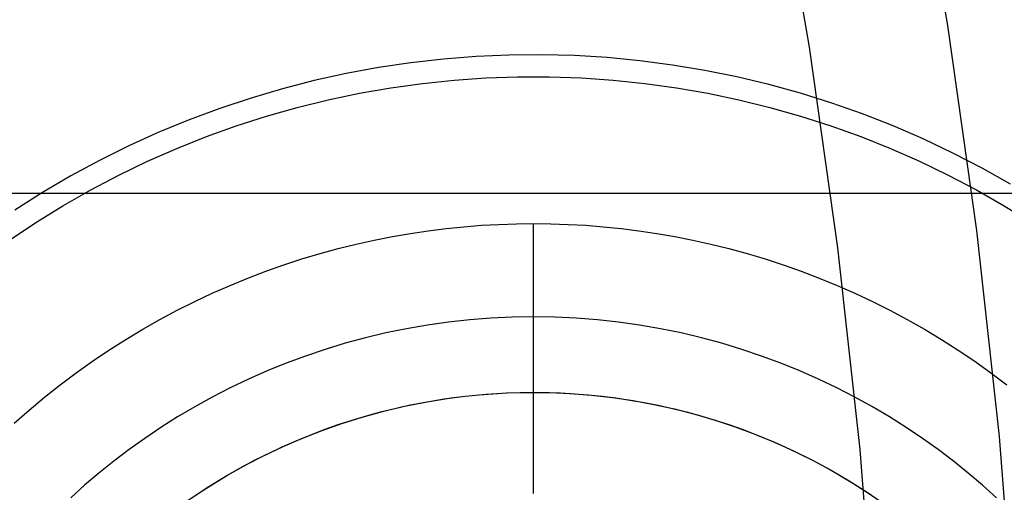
# Model space of a CAD drawing. Header units: millimetres. Extents: x -356 to 356, y -410 to 410.
# Tile 68 of 126: x 16.73 to 19.65, y 1.5 to 2.9. Entities that reach past the tile are written whole.
import ezdxf

# ---------------------------------------------------------------- set-up
doc = ezdxf.new("R2010")
doc.units = ezdxf.units.MM
doc.header["$MEASUREMENT"] = 0
doc.layers.add('1', color=7, linetype='Continuous')

msp = doc.modelspace()

# ---------------------------------------------------------------- linework, layer by layer
at = {"layer": '1', "color": 252, "extrusion": (-0.000237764, 0, 1)}
msp.add_lwpolyline([(27.5022, 0), (27.4858, 0.9501), (27.4366, 1.899), (27.3547, 2.8457), (27.2401, 3.789), (27.0931, 4.7278), (26.9138, 5.6609), (26.7023, 6.5874), (26.459, 7.5059), (26.1842, 8.4155), (25.8781, 9.3151), (25.5411, 10.2036), (25.1737, 11.0799), (24.7763, 11.943), (24.3493, 12.7919), (23.8932, 13.6255), (23.4087, 14.4429), (22.8962, 15.2431), (22.3564, 16.0251), (21.7899, 16.788), (21.1975, 17.5309), (20.5797, 18.253), (19.9374, 18.9532), (19.2714, 19.6309), (18.5823, 20.2852), (17.871, 20.9153), (17.1384, 21.5205), (16.3854, 22.1001), (15.6128, 22.6533), (14.8216, 23.1795), (14.0127, 23.6781), (13.1871, 24.1484), (12.3457, 24.59), (11.4895, 25.0023), (10.6197, 25.3848), (9.7372, 25.7371), (8.843, 26.0586), (7.9383, 26.3491), (7.0241, 26.6083), (6.1015, 26.8357), (5.1715, 27.0311), (4.2354, 27.1943), (3.2943, 27.3251), (2.3491, 27.4233), (1.4012, 27.4889), (0.4515, 27.5217), (-0.4987, 27.5217), (-1.4484, 27.4889), (-2.3963, 27.4233), (-3.3415, 27.3251), (-4.2827, 27.1943), (-5.2188, 27.0311), (-6.1487, 26.8357), (-7.0713, 26.6083), (-7.9855, 26.3491), (-8.8902, 26.0586), (-9.7844, 25.7371), (-10.6669, 25.3848), (-11.5368, 25.0023), (-12.3929, 24.59), (-13.2343, 24.1484), (-14.0599, 23.6781), (-14.8688, 23.1795), (-15.66, 22.6533), (-16.4326, 22.1001), (-17.1857, 21.5205), (-17.9182, 20.9153), (-18.6295, 20.2852), (-19.3186, 19.6309), (-19.9847, 18.9532), (-20.6269, 18.253), (-21.2447, 17.5309), (-21.8372, 16.788), (-22.4036, 16.0251), (-22.9434, 15.2431), (-23.4559, 14.4429), (-23.9404, 13.6255), (-24.3965, 12.7919), (-24.8235, 11.943), (-25.2209, 11.0799), (-25.5883, 10.2036), (-25.9253, 9.3151), (-26.2314, 8.4155), (-26.5062, 7.5059), (-26.7495, 6.5874), (-26.961, 5.6609), (-27.1403, 4.7278), (-27.2874, 3.789), (-27.4019, 2.8457), (-27.4838, 1.899), (-27.533, 0.9501), (-27.5494, 0)], dxfattribs=at)
at = {"layer": '1', "color": 252, "extrusion": (-8.22423e-05, 0, 1)}
msp.add_lwpolyline([(26.5177, 0), (26.5019, 0.9156), (26.4545, 1.8301), (26.3756, 2.7424), (26.2652, 3.6514), (26.1235, 4.5561), (25.9507, 5.4553), (25.7469, 6.3481), (25.5125, 7.2332), (25.2476, 8.1098), (24.9526, 8.9767), (24.6279, 9.8329), (24.2739, 10.6774), (23.8908, 11.5092), (23.4794, 12.3272), (23.0399, 13.1306), (22.5729, 13.9183), (22.0791, 14.6894), (21.5589, 15.443), (21.013, 16.1782), (20.4421, 16.8941), (19.8468, 17.5899), (19.2278, 18.2648), (18.5859, 18.9178), (17.9218, 19.5483), (17.2364, 20.1556), (16.5305, 20.7388), (15.8048, 21.2973), (15.0603, 21.8304), (14.2978, 22.3375), (13.5183, 22.818), (12.7226, 23.2712), (11.9118, 23.6968), (11.0868, 24.0941), (10.2485, 24.4627), (9.398, 24.8021), (8.5364, 25.112), (7.6645, 25.392), (6.7835, 25.6417), (5.8944, 25.8608), (4.9983, 26.0492), (4.0962, 26.2064), (3.1892, 26.3325), (2.2784, 26.4272), (1.3649, 26.4903), (0.4497, 26.5219), (-0.466, 26.5219), (-1.3812, 26.4903), (-2.2947, 26.4272), (-3.2055, 26.3325), (-4.1125, 26.2064), (-5.0146, 26.0492), (-5.9107, 25.8608), (-6.7998, 25.6417), (-7.6808, 25.392), (-8.5527, 25.112), (-9.4144, 24.8021), (-10.2648, 24.4627), (-11.1031, 24.0941), (-11.9281, 23.6968), (-12.7389, 23.2712), (-13.5346, 22.818), (-14.3141, 22.3375), (-15.0766, 21.8304), (-15.8211, 21.2973), (-16.5468, 20.7388), (-17.2528, 20.1556), (-17.9382, 19.5483), (-18.6022, 18.9178), (-19.2441, 18.2648), (-19.8631, 17.5899), (-20.4584, 16.8941), (-21.0293, 16.1782), (-21.5752, 15.443), (-22.0954, 14.6894), (-22.5892, 13.9183), (-23.0562, 13.1306), (-23.4957, 12.3272), (-23.9072, 11.5092), (-24.2902, 10.6774), (-24.6443, 9.8329), (-24.969, 8.9767), (-25.2639, 8.1098), (-25.5288, 7.2332), (-25.7633, 6.3481), (-25.967, 5.4553), (-26.1399, 4.5561), (-26.2815, 3.6514), (-26.3919, 2.7424), (-26.4709, 1.8301), (-26.5183, 0.9156), (-26.5341, 0)], dxfattribs=at)
at = {"layer": '1', "color": 252}
for points in [[(18.1535, 7.517), (18.3768, 6.9672), (18.5846, 6.4077), (18.7763, 5.8392), (18.9514, 5.2624), (19.1094, 4.6779), (19.2499, 4.0866), (19.3725, 3.4893), (19.4768, 2.8867), (19.5626, 2.2797), (19.6296, 1.6691), (19.6775, 1.0558), (19.7064, 0.4407), (19.716, -0.1752), (19.7064, -0.7912), (19.6775, -1.4063), (19.6296, -2.0196), (19.5626, -2.6302), (19.4768, -3.2372), (19.3725, -3.8398)], [(17.7718, 7.3553), (17.9904, 6.817), (18.1938, 6.2692), (18.3814, 5.7127), (18.5528, 5.148), (18.7075, 4.5759), (18.8451, 3.997), (18.9651, 3.4122), (19.0672, 2.8223), (19.1512, 2.228), (19.2168, 1.6303), (19.2638, 1.0299), (19.292, 0.4278), (19.3014, -0.1752), (19.292, -0.7783), (19.2638, -1.3804), (19.2168, -1.9808), (19.1512, -2.5785), (19.0672, -3.1728), (18.9651, -3.7627)], [(19.664, 2.4167), (19.5793, 2.4644), (19.4929, 2.509), (19.4051, 2.5506), (19.3159, 2.5892), (19.2254, 2.6246), (19.1337, 2.6569), (19.041, 2.686), (18.9473, 2.7118), (18.8527, 2.7344), (18.7575, 2.7536), (18.6616, 2.7696), (18.5652, 2.7822), (18.4685, 2.7915), (18.3715, 2.7974), (18.2743, 2.7999), (18.1771, 2.7991), (18.08, 2.7948), (17.9831, 2.7873), (17.8865, 2.7763), (17.7904, 2.762), (17.6948, 2.7444), (17.5999, 2.7235), (17.5058, 2.6993), (17.4125, 2.6718), (17.3203, 2.6411), (17.2292, 2.6073), (17.1393, 2.5703), (17.0508, 2.5302), (16.9637, 2.4871), (16.8782, 2.4409), (16.7943, 2.3918), (16.7121, 2.3399)], [(16.6962, 2.2511), (16.7748, 2.3034), (16.8552, 2.3529), (16.9373, 2.3996), (17.0209, 2.4435), (17.1059, 2.4845), (17.1924, 2.5225), (17.2801, 2.5575), (17.3689, 2.5895), (17.4588, 2.6183), (17.5497, 2.6441), (17.6413, 2.6667), (17.7338, 2.6861), (17.8268, 2.7023), (17.9203, 2.7153), (18.0142, 2.7251), (18.1084, 2.7316), (18.2028, 2.7348), (18.2972, 2.7348), (18.3916, 2.7316), (18.4858, 2.7251), (18.5797, 2.7153), (18.6732, 2.7023), (18.7662, 2.6861), (18.8587, 2.6667), (18.9503, 2.6441), (19.0412, 2.6183), (19.1311, 2.5895), (19.2199, 2.5575), (19.3076, 2.5225), (19.3941, 2.4845), (19.4791, 2.4435), (19.5627, 2.3996), (19.6448, 2.3529), (19.7252, 2.3034)], [(7.1089, 2.3902), (24.8855, 2.3902)], [(7.1089, 2.3902), (24.8855, 2.3902)], [(16.71, 1.7083), (16.7547, 1.7476), (16.8003, 1.7856), (16.8469, 1.8224), (16.8943, 1.8579), (16.9425, 1.8922), (16.9914, 1.9251), (17.0411, 1.9566), (17.0914, 1.9868), (17.1422, 2.0156), (17.1936, 2.0431), (17.2455, 2.0691), (17.2978, 2.0936), (17.3504, 2.1168), (17.4034, 2.1385), (17.4566, 2.1588), (17.51, 2.1777), (17.5635, 2.1952), (17.6171, 2.2112), (17.6708, 2.2259), (17.7244, 2.2391), (17.778, 2.2511), (17.8315, 2.2616), (17.8848, 2.2708), (17.9379, 2.2787), (17.9908, 2.2853), (18.0433, 2.2907), (18.0956, 2.2948), (18.1475, 2.2977), (18.1989, 2.2994), (18.25, 2.3), (18.3011, 2.2994), (18.3525, 2.2977), (18.4044, 2.2948), (18.4567, 2.2907), (18.5092, 2.2853), (18.5621, 2.2787), (18.6152, 2.2708), (18.6685, 2.2616), (18.722, 2.2511), (18.7756, 2.2391), (18.8292, 2.2259), (18.8829, 2.2112), (18.9365, 2.1952), (18.99, 2.1777), (19.0434, 2.1588), (19.0966, 2.1385), (19.1496, 2.1168), (19.2022, 2.0936), (19.2545, 2.0691), (19.3064, 2.0431), (19.3578, 2.0156), (19.4086, 1.9868), (19.4589, 1.9566), (19.5086, 1.9251), (19.5575, 1.8922), (19.6057, 1.8579), (19.6531, 1.8224)], [(18.25, 1.5), (18.25, 2.3)], [(19.6218, 1.4879), (19.5807, 1.5248), (19.5382, 1.5608), (19.4943, 1.5961), (19.449, 1.6304), (19.4023, 1.6637), (19.3543, 1.6959), (19.3049, 1.7271), (19.2543, 1.757), (19.2024, 1.7857), (19.1493, 1.813), (19.095, 1.8389), (19.0396, 1.8634), (18.9831, 1.8863), (18.9257, 1.9076), (18.8674, 1.9273), (18.8082, 1.9453), (18.7482, 1.9615), (18.6875, 1.9759), (18.6262, 1.9885), (18.5643, 1.9992), (18.502, 2.008), (18.4393, 2.0149), (18.3764, 2.0198), (18.3132, 2.0228), (18.25, 2.0238), (18.1868, 2.0228), (18.1236, 2.0198), (18.0607, 2.0149), (17.998, 2.008), (17.9357, 1.9992), (17.8738, 1.9885), (17.8125, 1.9759), (17.7518, 1.9615), (17.6918, 1.9453), (17.6326, 1.9273), (17.5743, 1.9076), (17.5169, 1.8863), (17.4604, 1.8634), (17.405, 1.8389), (17.3507, 1.813), (17.2976, 1.7857), (17.2457, 1.757), (17.1951, 1.7271), (17.1457, 1.6959), (17.0977, 1.6637), (17.051, 1.6304), (17.0057, 1.5961), (16.9618, 1.5608), (16.9193, 1.5248), (16.8782, 1.4879)], [(17.2267, 1.4808), (17.265, 1.5066), (17.3039, 1.5313), (17.3432, 1.5549), (17.383, 1.5775), (17.4233, 1.5989), (17.4639, 1.6193), (17.5048, 1.6385), (17.546, 1.6566), (17.5874, 1.6736), (17.6291, 1.6895), (17.6709, 1.7043), (17.7127, 1.718), (17.7547, 1.7305), (17.7967, 1.742), (17.8387, 1.7524), (17.8806, 1.7617), (17.9225, 1.7699), (17.9642, 1.7772), (18.0057, 1.7834), (18.0471, 1.7885), (18.0883, 1.7927), (18.1292, 1.7959), (18.1698, 1.7982), (18.21, 1.7996), (18.25, 1.8), (18.29, 1.7996), (18.3302, 1.7982), (18.3708, 1.7959), (18.4117, 1.7927), (18.4529, 1.7885), (18.4943, 1.7834), (18.5358, 1.7772), (18.5775, 1.7699), (18.6194, 1.7617), (18.6613, 1.7524), (18.7033, 1.742), (18.7453, 1.7305), (18.7873, 1.718), (18.8291, 1.7043), (18.8709, 1.6895), (18.9126, 1.6736), (18.954, 1.6566), (18.9952, 1.6385), (19.0361, 1.6193), (19.0767, 1.5989), (19.117, 1.5775), (19.1568, 1.5549), (19.1961, 1.5313), (19.235, 1.5066), (19.2733, 1.4808)], [(17.2267, 1.4808), (17.265, 1.5066), (17.3039, 1.5313), (17.3432, 1.5549), (17.383, 1.5775), (17.4233, 1.5989), (17.4639, 1.6193), (17.5048, 1.6385), (17.546, 1.6566), (17.5874, 1.6736), (17.6291, 1.6895), (17.6709, 1.7043), (17.7127, 1.718), (17.7547, 1.7305), (17.7967, 1.742), (17.8387, 1.7524), (17.8806, 1.7617), (17.9225, 1.7699), (17.9642, 1.7772), (18.0057, 1.7834), (18.0471, 1.7885), (18.0883, 1.7927), (18.1292, 1.7959), (18.1698, 1.7982), (18.21, 1.7996), (18.25, 1.8), (18.29, 1.7996), (18.3302, 1.7982), (18.3708, 1.7959), (18.4117, 1.7927), (18.4529, 1.7885), (18.4943, 1.7834), (18.5358, 1.7772), (18.5775, 1.7699), (18.6194, 1.7617), (18.6613, 1.7524), (18.7033, 1.742), (18.7453, 1.7305), (18.7873, 1.718), (18.8291, 1.7043), (18.8709, 1.6895), (18.9126, 1.6736), (18.954, 1.6566), (18.9952, 1.6385), (19.0361, 1.6193), (19.0767, 1.5989), (19.117, 1.5775), (19.1568, 1.5549), (19.1961, 1.5313), (19.235, 1.5066), (19.2733, 1.4808)], [(17.2354, 1.4868), (17.2876, 1.5211), (17.341, 1.5536), (17.3955, 1.5842), (17.451, 1.6129), (17.5074, 1.6397), (17.5648, 1.6645), (17.623, 1.6873), (17.6819, 1.708), (17.7415, 1.7267), (17.8018, 1.7433), (17.8625, 1.7578), (17.9238, 1.7702), (17.9854, 1.7804), (18.0474, 1.7886), (18.1096, 1.7945), (18.1719, 1.7983), (18.2344, 1.7999), (18.2969, 1.7994), (18.3593, 1.7967), (18.4216, 1.7918), (18.4837, 1.7848), (18.5455, 1.7756), (18.6069, 1.7643), (18.6679, 1.7508), (18.7284, 1.7353), (18.7884, 1.7176), (18.8477, 1.6979), (18.9062, 1.6761), (18.964, 1.6523), (19.0209, 1.6266), (19.0769, 1.5988), (19.1319, 1.5692), (19.1858, 1.5376), (19.2386, 1.5042), (19.2902, 1.469)]]:
    msp.add_lwpolyline(points, dxfattribs=at)
at = {"layer": '1', "color": 252, "extrusion": (1, 0, 0)}
for points in [[(2.8, -325.4019), (2.7997, -325.3848), (2.7988, -325.3676), (2.7974, -325.3506), (2.7953, -325.3335), (2.7927, -325.3166), (2.7894, -325.2997), (2.7857, -325.283), (2.7813, -325.2664), (2.7764, -325.25), (2.7709, -325.2337), (2.7648, -325.2177), (2.7582, -325.2019), (2.7511, -325.1863), (2.7434, -325.1709), (2.7353, -325.1558)], [(2.3, -325.9019), (2.3171, -325.9016), (2.3341, -325.9008), (2.3511, -325.8993), (2.3681, -325.8973), (2.385, -325.8947), (2.4017, -325.8915), (2.4184, -325.8877), (2.4349, -325.8834), (2.4513, -325.8785), (2.4674, -325.8731), (2.4834, -325.8671), (2.4992, -325.8605), (2.5147, -325.8535), (2.53, -325.8459), (2.5451, -325.8378), (2.5598, -325.8291), (2.5742, -325.82), (2.5883, -325.8104), (2.6021, -325.8003), (2.6155, -325.7898), (2.6286, -325.7788), (2.6413, -325.7673), (2.6536, -325.7555), (2.6654, -325.7432), (2.6769, -325.7305), (2.6879, -325.7175), (2.6984, -325.704), (2.7085, -325.6903), (2.7181, -325.6761), (2.7272, -325.6617), (2.7358, -325.647), (2.7439, -325.632), (2.7515, -325.6167), (2.7586, -325.6011), (2.7651, -325.5854), (2.7711, -325.5694), (2.7766, -325.5532), (2.7815, -325.5368), (2.7858, -325.5203), (2.7895, -325.5037), (2.7927, -325.4869), (2.7953, -325.47), (2.7974, -325.4531), (2.7988, -325.436), (2.7997, -325.419), (2.8, -325.4019)], [(1.8, -325.9019), (1.8, -327.9019)]]:
    msp.add_lwpolyline(points, dxfattribs=at)

doc.saveas('drawing.dxf')
